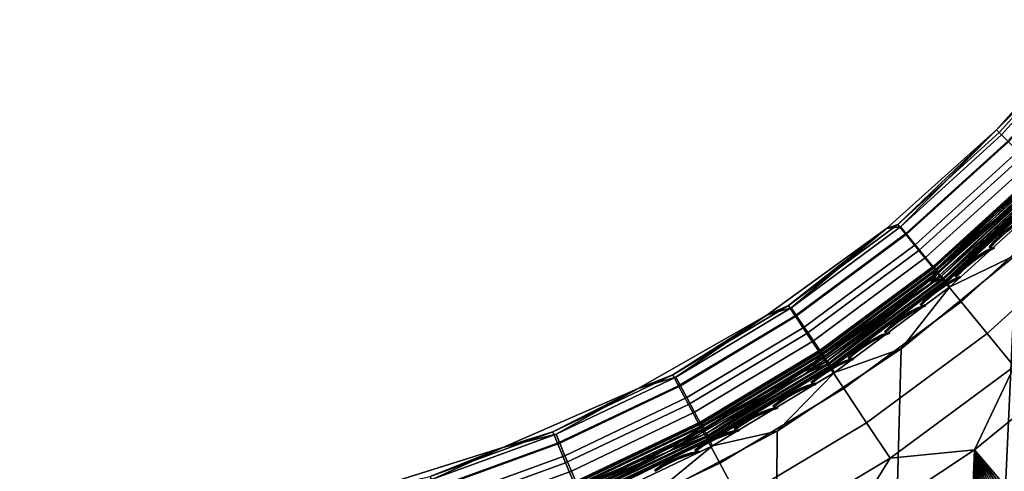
# Model space of a CAD drawing. Header units: inches. Extents: x -6.6 to 28, y -34.7 to 0.
# Tile 47 of 87: x -6.6 to -1.9, y -6.3 to -4.2. Entities that reach past the tile are written whole.
import ezdxf

# ---------------------------------------------------------------- set-up
doc = ezdxf.new("R2010")
doc.units = ezdxf.units.IN
doc.header["$LTSCALE"] = 0.03937
doc.header["$MEASUREMENT"] = 0
for name, color, linetype in [('A-FURN-3-ST', 151, 'Continuous'), ('A-FURN-3-ST-SEAM', 250, 'Continuous'), ('A-FURN-3-STITCH', 15, 'Continuous')]:
    doc.layers.add(name, color=color, linetype=linetype)

msp = doc.modelspace()

# ---------------------------------------------------------------- meshes
at = {"layer": 'A-FURN-3-ST'}
mesh = msp.add_polyface(dxfattribs=at)
corners = [(-1.4892, -4.2198, 17.1002), (-1.4689, -4.1657, 16.9), (-1.9434, -4.6939, 16.9), (-1.9304, -4.7069, 17.1002), (-2.4175, -5.1481, 17.1002), (-2.3802, -5.1937, 17.3049), (-1.8888, -4.7485, 17.3049), (-2.3155, -5.2726, 17.5019), (-1.8166, -4.8207, 17.5019), (-2.2249, -5.3831, 17.6778), (-1.7156, -4.9218, 17.6778), (-2.1134, -5.5191, 17.8207), (-1.5912, -5.0461, 17.8207), (-1.9885, -5.6715, 17.9228), (-1.4519, -5.1854, 17.9228), (-1.8587, -5.8299, 17.9816), (-1.3071, -5.3302, 17.9816), (-2.4716, -5.1684, 16.9), (-2.9431, -5.5374, 17.1002), (-2.9104, -5.5864, 17.3049), (-2.8538, -5.6713, 17.5019), (-2.7745, -5.7901, 17.6778), (-2.6768, -5.9364, 17.8207), (-2.5675, -6.1003, 17.9228), (-3.0475, -5.5838, 16.9), (-3.4988, -5.8702, 17.1002), (-3.471, -5.9222, 17.3049), (-3.4229, -6.0122, 17.5019), (-3.6644, -5.9353, 16.9), (-1.2542, -4.4124, 17.6778), (-1.3647, -4.3219, 17.5019), (-1.4437, -4.2571, 17.3049), (-3.6644, -5.9353, 5.5), (-3.0475, -5.5838, 5.5), (-2.4716, -5.1684, 5.5), (-1.9434, -4.6939, 5.5), (-1.4689, -4.1657, 5.5), (-2.7734, -5.782, 5.0351), (-2.8232, -5.7075, 5.0815), (-2.2835, -5.3073, 5.0815), (-2.2267, -5.3766, 5.0351), (-1.7833, -4.854, 5.0815), (-1.72, -4.9174, 5.0351), (-1.442, -4.2619, 5.2264), (-1.3918, -4.3031, 5.1464), (-1.8398, -4.7975, 5.1464), (-1.8858, -4.7516, 5.2264), (-2.3342, -5.2455, 5.1464), (-2.3754, -5.1953, 5.2264), (-2.8676, -5.641, 5.1464), (-2.9037, -5.587, 5.2264), (-3.4315, -5.9795, 5.1464), (-3.4622, -5.9223, 5.2264), (-3.4841, -5.8814, 5.316), (-2.9295, -5.5484, 5.316), (-2.4049, -5.1594, 5.316), (-1.9186, -4.7188, 5.316), (-1.4779, -4.2325, 5.316), (-1.6542, -4.9832, 5.0083), (-1.3437, -4.7888, 5), (-1.8485, -5.2936, 5), (-2.1677, -5.4485, 5.0083), (-2.4012, -5.7454, 5), (-2.7217, -5.8593, 5.0083), (-3.3937, -6.05, 5.0815), (-1.33, -4.3538, 5.0815)]
mesh.append_faces([[corners[k] for k in face] for face in [(0, 1, 2), (0, 2, 3), (3, 2, 4), (3, 4, 5, 6), (6, 5, 7, 8), (8, 7, 9, 10), (10, 9, 11, 12), (12, 11, 13, 14), (14, 13, 15, 16), (2, 17, 4), (4, 17, 18), (4, 18, 19, 5), (5, 19, 20, 7), (7, 20, 21, 9), (9, 21, 22, 11), (11, 22, 23, 13), (17, 24, 18), (18, 24, 25), (18, 25, 26, 19), (19, 26, 27, 20), (24, 28, 25), (8, 10, 29, 30), (6, 8, 30, 31), (3, 6, 31, 0), (32, 28, 33), (33, 28, 24), (33, 24, 34), (34, 24, 17), (34, 17, 35), (35, 17, 2), (35, 2, 36), (36, 2, 1), (37, 38, 39, 40), (40, 39, 41, 42), (43, 44, 45, 46), (46, 45, 47, 48), (48, 47, 49, 50), (50, 49, 51, 52), (52, 53, 54, 50), (50, 54, 55, 48), (48, 55, 56, 46), (46, 56, 57, 43), (36, 57, 35), (35, 57, 56), (35, 56, 55), (53, 32, 33), (53, 33, 54), (54, 33, 34), (54, 34, 55), (55, 34, 35), (58, 59, 60), (58, 60, 61), (61, 60, 62), (61, 62, 63), (64, 51, 49, 38), (38, 49, 47, 39), (39, 47, 45, 41), (41, 45, 44, 65), (63, 37, 40, 61), (61, 40, 42, 58)]])
mesh = msp.add_polyface(dxfattribs=at)
corners = [(-6.6373, -34.1539, 5.25), (-6.6373, -7.1339, 5.25), (-6.6038, -34.1539, 5.125), (-6.6038, -7.1339, 5.125), (-6.5123, -34.1539, 5.0335), (-6.5123, -7.1339, 5.0335), (-6.3873, -34.1539, 5), (-6.3873, -7.1339, 5), (-6.3873, -33.5451, 18), (-6.3873, -7.7342, 18), (-6.5123, -33.5451, 17.9665), (-6.5123, -7.7342, 17.9665), (-6.6038, -33.5451, 17.875), (-6.6038, -7.7342, 17.875), (-6.6373, -33.5451, 17.75), (-6.6373, -7.7342, 17.75), (-5.676, -7.0732, 5), (-4.9743, -6.9418, 5), (-4.7776, -34.1041, 5), (-4.2893, -6.741, 5), (-3.6277, -6.4728, 5), (-3.1721, -33.9785, 5), (-2.9963, -6.1398, 5), (-2.4012, -5.7454, 5), (-1.8485, -5.2936, 5), (-1.5742, -33.7774, 5), (0.0124, -33.5012, 5), (1.5842, -33.1505, 5), (3.1377, -32.7261, 5), (4.6695, -32.2289, 5), (6.1762, -31.6601, 5), (7.6544, -31.0209, 5), (9.1008, -30.3127, 5), (10.5122, -29.5372, 5), (11.8855, -28.6959, 5), (13.2176, -27.7909, 5), (14.5055, -26.824, 5), (15.7465, -25.7976, 5), (-6.6373, -34.4039, 5.5002), (-6.6373, -6.8837, 5.5), (-6.6373, -34.3951, 16.9007), (-6.6373, -6.8837, 16.9), (-5.6133, -7.6702, 18), (-4.8496, -7.5289, 18), (-4.7572, -33.4933, 18), (-4.1039, -7.3118, 18), (-3.3837, -7.021, 18), (-3.1316, -33.3623, 18), (-2.6962, -6.6594, 18), (-2.0485, -6.2308, 18), (-1.5143, -33.1525, 18), (0.091, -32.8643, 18), (1.6803, -32.4985, 18), (3.25, -32.0558, 18), (4.7963, -31.5374, 18), (6.3156, -30.9444, 18), (7.8042, -30.2783, 18), (9.2588, -29.5406, 18), (10.6757, -28.7331, 18), (12.0518, -27.8577, 18), (13.3836, -26.9165, 18), (14.6682, -25.9116, 18), (-1.4471, -5.7395, 18), (15.9024, -24.8455, 18)]
mesh.append_faces([[corners[k] for k in face] for face in [(0, 1, 2), (2, 1, 3), (2, 3, 4), (4, 3, 5), (4, 5, 6), (6, 5, 7), (8, 9, 10), (10, 9, 11), (10, 11, 12), (12, 11, 13), (12, 13, 14), (14, 13, 15), (7, 16, 6), (6, 16, 17), (6, 17, 18), (18, 17, 19), (18, 19, 20), (18, 20, 21), (21, 20, 22), (21, 22, 23), (23, 24, 21), (21, 24, 25), (25, 24, 26), (26, 24, 27), (27, 24, 28), (28, 24, 29), (29, 24, 30), (30, 24, 31), (31, 24, 32), (32, 24, 33), (33, 24, 34), (34, 24, 35), (35, 24, 36), (36, 24, 37), (1, 38, 39), (38, 40, 39), (39, 40, 41), (41, 40, 14), (41, 14, 15), (9, 8, 42), (42, 8, 43), (43, 8, 44), (43, 44, 45), (45, 44, 46), (46, 44, 47), (46, 47, 48), (48, 47, 49), (49, 47, 50), (49, 50, 51), (51, 52, 49), (49, 52, 53), (49, 53, 54), (54, 55, 49), (49, 55, 56), (49, 56, 57), (57, 58, 49), (49, 58, 59), (49, 59, 60), (60, 61, 49), (49, 61, 62), (62, 61, 63)]])
mesh = msp.add_polyface(dxfattribs=at)
corners = [(-5.0747, -7.3743, 17.9816), (-4.8496, -7.5289, 18), (-4.4036, -7.1995, 17.9816), (-4.1039, -7.3118, 18), (-3.7364, -6.9575, 17.9816), (-3.3837, -7.021, 18), (-3.0831, -6.6476, 17.9816), (-2.6962, -6.6594, 18), (-2.4539, -6.2707, 17.9816), (-2.0485, -6.2308, 18), (-1.8587, -5.8299, 17.9816), (-1.4471, -5.7395, 18), (-1.9885, -5.6715, 17.9228), (-2.5675, -6.1003, 17.9228), (-2.8538, -5.6713, 17.5019), (-3.4229, -6.0122, 17.5019), (-3.3555, -6.1382, 17.6778), (-2.7745, -5.7901, 17.6778), (-3.2726, -6.2933, 17.8207), (-2.6768, -5.9364, 17.8207), (-3.1797, -6.467, 17.9228), (-3.4988, -5.8702, 17.1002), (-3.6644, -5.9353, 16.9), (-4.0757, -6.144, 17.1002), (-4.053, -6.1983, 17.3049), (-3.471, -5.9222, 17.3049), (-4.0137, -6.2925, 17.5019), (-3.9587, -6.4244, 17.6778), (-3.8911, -6.5867, 17.8207), (-3.8152, -6.7686, 17.9228), (-4.3154, -6.2189, 16.9), (-4.6648, -6.3576, 17.1002), (-4.6473, -6.4138, 17.3049), (-4.6171, -6.5113, 17.5019), (-4.5748, -6.6478, 17.6778), (-4.5226, -6.8158, 17.8207), (-4.4643, -7.004, 17.9228), (-4.9929, -6.4313, 16.9), (-5.158, -6.9813, 17.8207), (-5.1172, -7.174, 17.9228), (-4.9929, -6.4313, 5.5), (-4.3154, -6.2189, 5.5), (-3.6644, -5.9353, 5.5), (-4.5643, -6.638, 5.0351), (-4.591, -6.5525, 5.0815), (-3.986, -6.332, 5.0815), (-3.9514, -6.4146, 5.0351), (-3.3937, -6.05, 5.0815), (-3.3514, -6.1289, 5.0351), (-2.8232, -5.7075, 5.0815), (-2.7734, -5.782, 5.0351), (-3.4622, -5.9223, 5.2264), (-3.4315, -5.9795, 5.1464), (-4.0169, -6.2582, 5.1464), (-4.042, -6.1983, 5.2264), (-4.6148, -6.4762, 5.1464), (-4.6342, -6.4142, 5.2264), (-4.648, -6.3699, 5.316), (-4.0599, -6.1555, 5.316), (-3.4841, -5.8814, 5.316), (-2.7217, -5.8593, 5.0083), (-2.4012, -5.7454, 5), (-2.9963, -6.1398, 5), (-3.3074, -6.2109, 5.0083), (-3.6277, -6.4728, 5), (-3.9155, -6.5004, 5.0083), (-4.2893, -6.741, 5), (-4.5366, -6.7269, 5.0083), (-4.9743, -6.9418, 5), (-5.1615, -6.891, 5.0083), (-5.181, -6.8, 5.0351)]
mesh.append_faces([[corners[k] for k in face] for face in [(0, 1, 2), (2, 1, 3), (2, 3, 4), (4, 3, 5), (4, 5, 6), (6, 5, 7), (6, 7, 8), (8, 7, 9), (8, 9, 10), (10, 9, 11), (12, 13, 8, 10), (14, 15, 16, 17), (17, 16, 18, 19), (19, 18, 20, 13), (13, 20, 6, 8), (21, 22, 23), (21, 23, 24, 25), (25, 24, 26, 15), (15, 26, 27, 16), (16, 27, 28, 18), (18, 28, 29, 20), (20, 29, 4, 6), (22, 30, 23), (23, 30, 31), (23, 31, 32, 24), (24, 32, 33, 26), (26, 33, 34, 27), (27, 34, 35, 28), (28, 35, 36, 29), (29, 36, 2, 4), (30, 37, 31), (35, 38, 39, 36), (36, 39, 0, 2), (40, 37, 41), (41, 37, 30), (41, 30, 42), (42, 30, 22), (43, 44, 45, 46), (46, 45, 47, 48), (48, 47, 49, 50), (51, 52, 53, 54), (54, 53, 55, 56), (56, 57, 58, 54), (54, 58, 59, 51), (57, 40, 41), (57, 41, 58), (58, 41, 42), (58, 42, 59), (60, 61, 62), (60, 62, 63), (63, 62, 64), (63, 64, 65), (65, 64, 66), (65, 66, 67), (67, 66, 68), (44, 55, 53, 45), (45, 53, 52, 47), (69, 70, 43, 67), (67, 43, 46, 65), (65, 46, 48, 63), (63, 48, 50, 60)]])
at = {"layer": 'A-FURN-3-ST-SEAM'}
mesh = msp.add_polyface(dxfattribs=at)
corners = [(-1.7219, -4.9154, 17.7241), (-2.2238, -5.3771, 17.7259), (-1.7089, -4.9284, 17.7276), (-2.2596, -5.4313, 17.7271), (-1.7042, -4.9331, 17.7271), (-1.7331, -4.9042, 17.7141), (-2.2344, -5.3632, 17.7173), (-2.7791, -5.7668, 17.7173), (-2.7699, -5.7817, 17.7259), (-2.8723, -5.856, 17.628), (-3.3526, -6.1169, 17.6344), (-2.7764, -5.7712, 17.6344), (-2.268, -5.4209, 17.628), (-2.2313, -5.3673, 17.6344), (-1.7137, -4.9236, 17.628), (-1.7262, -4.9111, 17.634), (-1.7363, -4.901, 17.646), (-2.2402, -5.3557, 17.6473), (-1.7426, -4.8947, 17.6624), (-2.2454, -5.3489, 17.6648), (-1.7442, -4.8931, 17.681), (-2.2461, -5.3479, 17.6842), (-2.2423, -5.3529, 17.7027), (-2.7892, -5.7504, 17.6842), (-2.7859, -5.7558, 17.7027), (-1.7409, -4.8965, 17.699), (-3.3472, -6.1279, 17.7259), (-2.8651, -5.8673, 17.7271), (-2.7841, -5.7588, 17.6473), (-2.7886, -5.7515, 17.6648), (-2.2073, -5.3966, 17.6292), (-1.7, -4.9374, 17.6292), (-2.1967, -5.4105, 17.6377), (-1.6876, -4.9497, 17.6377), (-2.1889, -5.4207, 17.6522), (-1.6785, -4.9588, 17.6522), (-2.1602, -5.4054, 17.6706), (-1.674, -4.9634, 17.6706), (-2.6857, -5.8, 17.6706), (-2.7396, -5.8286, 17.6522), (-2.7464, -5.8176, 17.6377), (-2.7556, -5.8028, 17.6292), (-3.3351, -6.1504, 17.6292), (-3.2458, -6.1437, 17.6706), (-1.6747, -4.9626, 17.6901), (-2.1857, -5.425, 17.6902), (-2.7368, -5.8331, 17.6902), (-3.3296, -6.1616, 17.7208), (-2.749, -5.8134, 17.7208), (-2.1997, -5.4065, 17.7208), (-1.6911, -4.9462, 17.7207), (-2.1909, -5.4182, 17.7078), (-1.6808, -4.9566, 17.7077), (-2.7413, -5.8259, 17.7078), (-3.3232, -6.1747, 17.7078), (-3.3194, -6.1824, 17.6902)]
mesh.append_faces([[corners[k] for k in face] for face in [(0, 1, 2), (2, 1, 3), (2, 3, 4), (0, 5, 1), (1, 5, 6), (1, 6, 7, 8), (9, 10, 11), (9, 11, 12), (12, 11, 13), (12, 13, 14), (14, 13, 15), (15, 13, 16), (16, 13, 17), (16, 17, 18), (18, 17, 19), (18, 19, 20), (20, 19, 21), (20, 21, 22), (22, 21, 23, 24), (5, 25, 6), (6, 25, 22), (6, 22, 24, 7), (25, 20, 22), (26, 27, 8), (8, 27, 3), (8, 3, 1), (17, 13, 11, 28), (23, 21, 19, 29), (29, 19, 17, 28), (12, 14, 30), (30, 14, 31), (30, 31, 32), (32, 31, 33), (32, 33, 34), (34, 33, 35), (34, 35, 36), (36, 35, 37), (36, 38, 34), (34, 38, 39), (34, 39, 40, 32), (32, 40, 41, 30), (30, 41, 12), (12, 41, 9), (9, 41, 42), (38, 43, 39), (37, 44, 36), (36, 44, 45), (36, 45, 38), (38, 45, 46), (38, 46, 43), (27, 47, 48), (27, 48, 3), (3, 48, 49), (3, 49, 4), (4, 49, 50), (50, 49, 51), (50, 51, 52), (52, 51, 45), (52, 45, 44), (46, 45, 51, 53), (53, 51, 49, 48), (46, 53, 54, 55)]])
mesh = msp.add_polyface(dxfattribs=at)
corners = [(-2.7699, -5.7817, 17.7259), (-2.7791, -5.7668, 17.7173), (-3.3549, -6.1122, 17.7173), (-3.3472, -6.1279, 17.7259), (-3.9527, -6.3966, 17.7173), (-3.9465, -6.413, 17.7259), (-4.5632, -6.6191, 17.7173), (-4.5585, -6.636, 17.7259), (-4.9133, -6.7428, 17.628), (-4.5618, -6.6241, 17.6344), (-4.2025, -6.5208, 17.628), (-3.9508, -6.4015, 17.6344), (-3.5196, -6.224, 17.628), (-3.3526, -6.1169, 17.6344), (-2.8723, -5.856, 17.628), (-2.7859, -5.7558, 17.7027), (-2.7892, -5.7504, 17.6842), (-3.3634, -6.0949, 17.6842), (-3.3606, -6.1006, 17.7027), (-3.9595, -6.3787, 17.6842), (-3.9572, -6.3846, 17.7027), (-4.5682, -6.6006, 17.6842), (-4.5666, -6.6067, 17.7027), (-4.9103, -6.7559, 17.7271), (-4.1981, -6.5334, 17.7271), (-3.5138, -6.2361, 17.7271), (-2.8651, -5.8673, 17.7271), (-2.7841, -5.7588, 17.6473), (-2.7764, -5.7712, 17.6344), (-3.3591, -6.1037, 17.6473), (-3.956, -6.3878, 17.6473), (-4.5657, -6.61, 17.6473), (-2.7886, -5.7515, 17.6648), (-3.3629, -6.096, 17.6648), (-3.959, -6.3798, 17.6648), (-4.5679, -6.6018, 17.6648), (-3.3351, -6.1504, 17.6292), (-3.9368, -6.4366, 17.6292), (-4.5513, -6.6605, 17.6292), (-2.7396, -5.8286, 17.6522), (-3.2458, -6.1437, 17.6706), (-3.3217, -6.1777, 17.6522), (-3.3274, -6.1661, 17.6377), (-2.7464, -5.8176, 17.6377), (-2.7556, -5.8028, 17.6292), (-3.8356, -6.4334, 17.6706), (-3.9261, -6.465, 17.6522), (-3.9306, -6.453, 17.6377), (-4.4499, -6.6667, 17.6706), (-4.5432, -6.6898, 17.6522), (-4.5467, -6.6773, 17.6377), (-5.0834, -6.8414, 17.6706), (-2.7368, -5.8331, 17.6902), (-3.3194, -6.1824, 17.6902), (-3.9242, -6.47, 17.6902), (-4.5418, -6.6949, 17.6902), (-4.548, -6.6725, 17.7208), (-3.9324, -6.4483, 17.7208), (-3.3296, -6.1616, 17.7208), (-2.7413, -5.8259, 17.7078), (-2.749, -5.8134, 17.7208), (-3.3232, -6.1747, 17.7078), (-3.9272, -6.462, 17.7078), (-4.5441, -6.6867, 17.7078)]
mesh.append_faces([[corners[k] for k in face] for face in [(0, 1, 2, 3), (3, 2, 4, 5), (5, 4, 6, 7), (8, 9, 10), (10, 9, 11), (10, 11, 12), (12, 11, 13), (12, 13, 14), (15, 16, 17, 18), (18, 17, 19, 20), (20, 19, 21, 22), (1, 15, 18, 2), (2, 18, 20, 4), (4, 20, 22, 6), (7, 23, 24), (7, 24, 5), (5, 24, 25), (5, 25, 3), (3, 25, 26), (27, 28, 13, 29), (29, 13, 11, 30), (30, 11, 9, 31), (32, 27, 29, 33), (33, 29, 30, 34), (34, 30, 31, 35), (16, 32, 33, 17), (17, 33, 34, 19), (19, 34, 35, 21), (14, 36, 12), (12, 36, 37), (12, 37, 10), (10, 37, 38), (10, 38, 8), (39, 40, 41), (39, 41, 42, 43), (43, 42, 36, 44), (40, 45, 41), (41, 45, 46), (41, 46, 47, 42), (42, 47, 37, 36), (45, 48, 46), (46, 48, 49), (46, 49, 50, 47), (47, 50, 38, 37), (48, 51, 49), (40, 52, 53), (40, 53, 45), (45, 53, 54), (45, 54, 48), (48, 54, 55), (48, 55, 51), (23, 56, 24), (24, 56, 57), (24, 57, 25), (25, 57, 58), (25, 58, 26), (59, 60, 58, 61), (61, 58, 57, 62), (62, 57, 56, 63), (53, 61, 62, 54), (54, 62, 63, 55)]])
at = {"layer": 'A-FURN-3-STITCH'}
mesh = msp.add_polymesh((7, 4), dxfattribs=at)
for k, corner in enumerate([(-1.7932, -5.1165, 17.7278), (-1.7943, -5.1153, 17.7258), (-1.7966, -5.113, 17.7217), (-1.7977, -5.1118, 17.7197), (-1.8266, -5.1355, 17.7353), (-1.8298, -5.1314, 17.736), (-1.832, -5.1291, 17.7319), (-1.831, -5.1309, 17.7271), (-1.8589, -5.1568, 17.7409), (-1.8621, -5.1527, 17.7416), (-1.8643, -5.1504, 17.7375), (-1.8634, -5.1522, 17.7327), (-1.89, -5.1802, 17.7446), (-1.8932, -5.1762, 17.7454), (-1.8954, -5.1738, 17.7413), (-1.8944, -5.1756, 17.7365), (-1.9197, -5.2056, 17.7465), (-1.9228, -5.2015, 17.7472), (-1.9251, -5.1992, 17.7431), (-1.9241, -5.2009, 17.7383), (-1.9478, -5.2328, 17.7465), (-1.9509, -5.2287, 17.7472), (-1.9532, -5.2264, 17.7431), (-1.9522, -5.2281, 17.7383), (-1.9741, -5.2616, 17.7445), (-1.9752, -5.2604, 17.7425), (-1.9775, -5.2581, 17.7384), (-1.9786, -5.257, 17.7364)]):
    mesh.set_mesh_vertex(divmod(k, 4), corner)
mesh = msp.add_polymesh((7, 4), dxfattribs=at)
for k, corner in enumerate([(-1.9522, -5.2624, 17.7278), (-1.9533, -5.2613, 17.7258), (-1.9555, -5.2589, 17.7217), (-1.9566, -5.2577, 17.7197), (-1.9861, -5.2805, 17.7353), (-1.9892, -5.2763, 17.736), (-1.9914, -5.2739, 17.7319), (-1.9905, -5.2757, 17.7271), (-2.0191, -5.3008, 17.7409), (-2.0221, -5.2966, 17.7416), (-2.0243, -5.2942, 17.7375), (-2.0234, -5.296, 17.7327), (-2.0509, -5.3232, 17.7446), (-2.0539, -5.3191, 17.7454), (-2.0561, -5.3167, 17.7413), (-2.0552, -5.3184, 17.7365), (-2.0813, -5.3477, 17.7465), (-2.0844, -5.3435, 17.7472), (-2.0866, -5.3411, 17.7431), (-2.0857, -5.3429, 17.7383), (-2.1103, -5.374, 17.7465), (-2.1133, -5.3698, 17.7472), (-2.1155, -5.3674, 17.7431), (-2.1146, -5.3692, 17.7383), (-2.1375, -5.402, 17.7445), (-2.1386, -5.4008, 17.7425), (-2.1407, -5.3984, 17.7384), (-2.1418, -5.3972, 17.7364)]):
    mesh.set_mesh_vertex(divmod(k, 4), corner)
mesh = msp.add_polymesh((7, 4), dxfattribs=at)
for k, corner in enumerate([(-2.1156, -5.4035, 17.7278), (-2.1167, -5.4023, 17.7258), (-2.1188, -5.3998, 17.7217), (-2.1198, -5.3986, 17.7197), (-2.1501, -5.4205, 17.7353), (-2.153, -5.4162, 17.736), (-2.1551, -5.4138, 17.7319), (-2.1543, -5.4156, 17.7271), (-2.1836, -5.4397, 17.7409), (-2.1866, -5.4355, 17.7416), (-2.1887, -5.433, 17.7375), (-2.1878, -5.4348, 17.7327), (-2.2161, -5.4612, 17.7446), (-2.219, -5.457, 17.7454), (-2.2211, -5.4545, 17.7413), (-2.2203, -5.4563, 17.7365), (-2.2473, -5.4847, 17.7465), (-2.2502, -5.4805, 17.7472), (-2.2523, -5.478, 17.7431), (-2.2515, -5.4798, 17.7383), (-2.277, -5.5101, 17.7465), (-2.2799, -5.5059, 17.7472), (-2.282, -5.5034, 17.7431), (-2.2812, -5.5052, 17.7383), (-2.3051, -5.5373, 17.7445), (-2.3061, -5.536, 17.7425), (-2.3082, -5.5336, 17.7384), (-2.3092, -5.5324, 17.7364)]):
    mesh.set_mesh_vertex(divmod(k, 4), corner)
mesh = msp.add_polymesh((7, 4), dxfattribs=at)
for k, corner in enumerate([(-2.2833, -5.5395, 17.7278), (-2.2843, -5.5382, 17.7258), (-2.2863, -5.5357, 17.7217), (-2.2873, -5.5344, 17.7197), (-2.3182, -5.5554, 17.7353), (-2.321, -5.551, 17.736), (-2.323, -5.5485, 17.7319), (-2.3223, -5.5503, 17.7271), (-2.3524, -5.5736, 17.7409), (-2.3552, -5.5693, 17.7416), (-2.3572, -5.5668, 17.7375), (-2.3564, -5.5686, 17.7327), (-2.3855, -5.5941, 17.7446), (-2.3883, -5.5897, 17.7454), (-2.3903, -5.5872, 17.7413), (-2.3895, -5.589, 17.7365), (-2.4174, -5.6166, 17.7465), (-2.4202, -5.6123, 17.7472), (-2.4222, -5.6098, 17.7431), (-2.4214, -5.6116, 17.7383), (-2.4478, -5.6411, 17.7465), (-2.4506, -5.6368, 17.7472), (-2.4527, -5.6343, 17.7431), (-2.4519, -5.6361, 17.7383), (-2.4767, -5.6674, 17.7445), (-2.4777, -5.6661, 17.7425), (-2.4798, -5.6636, 17.7384), (-2.4807, -5.6624, 17.7364)]):
    mesh.set_mesh_vertex(divmod(k, 4), corner)
mesh = msp.add_polymesh((7, 4), dxfattribs=at)
for k, corner in enumerate([(-2.455, -5.6702, 17.7278), (-2.456, -5.669, 17.7258), (-2.4579, -5.6664, 17.7217), (-2.4589, -5.6651, 17.7197), (-2.4904, -5.6851, 17.7353), (-2.4931, -5.6807, 17.736), (-2.495, -5.6781, 17.7319), (-2.4943, -5.6799, 17.7271), (-2.5251, -5.7023, 17.7409), (-2.5278, -5.6979, 17.7416), (-2.5297, -5.6953, 17.7375), (-2.529, -5.6971, 17.7327), (-2.5588, -5.7217, 17.7446), (-2.5615, -5.7173, 17.7454), (-2.5634, -5.7147, 17.7413), (-2.5627, -5.7165, 17.7365), (-2.5914, -5.7433, 17.7465), (-2.5941, -5.7388, 17.7472), (-2.596, -5.7363, 17.7431), (-2.5953, -5.7381, 17.7383), (-2.6226, -5.7668, 17.7465), (-2.6253, -5.7624, 17.7472), (-2.6272, -5.7598, 17.7431), (-2.6265, -5.7617, 17.7383), (-2.6523, -5.7922, 17.7445), (-2.6533, -5.7909, 17.7425), (-2.6552, -5.7883, 17.7384), (-2.6562, -5.7871, 17.7364)]):
    mesh.set_mesh_vertex(divmod(k, 4), corner)
mesh = msp.add_polymesh((7, 4), dxfattribs=at)
for k, corner in enumerate([(-2.6307, -5.7957, 17.7278), (-2.6316, -5.7944, 17.7258), (-2.6335, -5.7918, 17.7217), (-2.6344, -5.7904, 17.7197), (-2.6665, -5.8094, 17.7353), (-2.6691, -5.8049, 17.736), (-2.6709, -5.8023, 17.7319), (-2.6703, -5.8042, 17.7271), (-2.7017, -5.8256, 17.7409), (-2.7042, -5.8211, 17.7416), (-2.7061, -5.8184, 17.7375), (-2.7054, -5.8203, 17.7327), (-2.736, -5.8439, 17.7446), (-2.7386, -5.8395, 17.7454), (-2.7404, -5.8368, 17.7413), (-2.7397, -5.8387, 17.7365), (-2.7692, -5.8645, 17.7465), (-2.7718, -5.86, 17.7472), (-2.7736, -5.8574, 17.7431), (-2.7729, -5.8592, 17.7383), (-2.8012, -5.8871, 17.7465), (-2.8037, -5.8826, 17.7472), (-2.8055, -5.88, 17.7431), (-2.8049, -5.8818, 17.7383), (-2.8316, -5.9116, 17.7445), (-2.8325, -5.9102, 17.7425), (-2.8344, -5.9076, 17.7384), (-2.8353, -5.9063, 17.7364)]):
    mesh.set_mesh_vertex(divmod(k, 4), corner)
mesh = msp.add_polymesh((7, 4), dxfattribs=at)
for k, corner in enumerate([(-2.8101, -5.9157, 17.7278), (-2.811, -5.9144, 17.7258), (-2.8128, -5.9117, 17.7217), (-2.8137, -5.9103, 17.7197), (-2.8464, -5.9284, 17.7353), (-2.8488, -5.9238, 17.736), (-2.8505, -5.9211, 17.7319), (-2.8499, -5.923, 17.7271), (-2.882, -5.9434, 17.7409), (-2.8844, -5.9388, 17.7416), (-2.8862, -5.9361, 17.7375), (-2.8856, -5.938, 17.7327), (-2.9169, -5.9607, 17.7446), (-2.9193, -5.9561, 17.7454), (-2.921, -5.9535, 17.7413), (-2.9204, -5.9553, 17.7365), (-2.9507, -5.9802, 17.7465), (-2.9531, -5.9757, 17.7472), (-2.9549, -5.973, 17.7431), (-2.9543, -5.9749, 17.7383), (-2.9833, -6.0018, 17.7465), (-2.9857, -5.9973, 17.7472), (-2.9875, -5.9946, 17.7431), (-2.9868, -5.9965, 17.7383), (-3.0145, -6.0254, 17.7445), (-3.0154, -6.024, 17.7425), (-3.0171, -6.0213, 17.7384), (-3.018, -6.02, 17.7364)]):
    mesh.set_mesh_vertex(divmod(k, 4), corner)
mesh = msp.add_polymesh((7, 4), dxfattribs=at)
for k, corner in enumerate([(-2.9931, -6.0302, 17.7278), (-2.994, -6.0288, 17.7258), (-2.9957, -6.0261, 17.7217), (-2.9965, -6.0247, 17.7197), (-3.0297, -6.0417, 17.7353), (-3.032, -6.0371, 17.736), (-3.0337, -6.0343, 17.7319), (-3.0331, -6.0362, 17.7271), (-3.0658, -6.0556, 17.7409), (-3.0681, -6.051, 17.7416), (-3.0698, -6.0483, 17.7375), (-3.0692, -6.0501, 17.7327), (-3.1012, -6.0719, 17.7446), (-3.1035, -6.0672, 17.7454), (-3.1052, -6.0645, 17.7413), (-3.1046, -6.0664, 17.7365), (-3.1356, -6.0904, 17.7465), (-3.1379, -6.0857, 17.7472), (-3.1396, -6.083, 17.7431), (-3.139, -6.0849, 17.7383), (-3.1689, -6.111, 17.7465), (-3.1711, -6.1063, 17.7472), (-3.1728, -6.1036, 17.7431), (-3.1722, -6.1055, 17.7383), (-3.2007, -6.1335, 17.7445), (-3.2016, -6.1321, 17.7425), (-3.2033, -6.1294, 17.7384), (-3.2041, -6.128, 17.7364)]):
    mesh.set_mesh_vertex(divmod(k, 4), corner)
mesh = msp.add_polymesh((7, 4), dxfattribs=at)
for k, corner in enumerate([(-3.1796, -6.139, 17.7278), (-3.1804, -6.1376, 17.7258), (-3.182, -6.1348, 17.7217), (-3.1828, -6.1334, 17.7197), (-3.2165, -6.1494, 17.7353), (-3.2186, -6.1447, 17.736), (-3.2202, -6.1419, 17.7319), (-3.2197, -6.1438, 17.7271), (-3.253, -6.1622, 17.7409), (-3.2551, -6.1575, 17.7416), (-3.2567, -6.1547, 17.7375), (-3.2562, -6.1566, 17.7327), (-3.2889, -6.1774, 17.7446), (-3.291, -6.1727, 17.7454), (-3.2926, -6.1699, 17.7413), (-3.2921, -6.1718, 17.7365), (-3.3238, -6.1948, 17.7465), (-3.3259, -6.1901, 17.7472), (-3.3275, -6.1873, 17.7431), (-3.327, -6.1892, 17.7383), (-3.3577, -6.2143, 17.7465), (-3.3598, -6.2096, 17.7472), (-3.3614, -6.2068, 17.7431), (-3.3609, -6.2088, 17.7383), (-3.3902, -6.2359, 17.7445), (-3.3911, -6.2345, 17.7425), (-3.3927, -6.2317, 17.7384), (-3.3935, -6.2303, 17.7364)]):
    mesh.set_mesh_vertex(divmod(k, 4), corner)
mesh = msp.add_polymesh((7, 4), dxfattribs=at)
for k, corner in enumerate([(-3.3692, -6.242, 17.7278), (-3.37, -6.2406, 17.7258), (-3.3715, -6.2378, 17.7217), (-3.3723, -6.2363, 17.7197), (-3.4065, -6.2513, 17.7353), (-3.4085, -6.2465, 17.736), (-3.41, -6.2437, 17.7319), (-3.4095, -6.2456, 17.7271), (-3.4434, -6.263, 17.7409), (-3.4453, -6.2582, 17.7416), (-3.4469, -6.2554, 17.7375), (-3.4464, -6.2573, 17.7327), (-3.4797, -6.277, 17.7446), (-3.4816, -6.2723, 17.7454), (-3.4832, -6.2694, 17.7413), (-3.4827, -6.2714, 17.7365), (-3.5152, -6.2934, 17.7465), (-3.5171, -6.2886, 17.7472), (-3.5186, -6.2858, 17.7431), (-3.5182, -6.2877, 17.7383), (-3.5496, -6.3119, 17.7465), (-3.5516, -6.3071, 17.7472), (-3.5531, -6.3043, 17.7431), (-3.5526, -6.3062, 17.7383), (-3.5828, -6.3325, 17.7445), (-3.5836, -6.331, 17.7425), (-3.5851, -6.3282, 17.7384), (-3.5858, -6.3268, 17.7364)]):
    mesh.set_mesh_vertex(divmod(k, 4), corner)

doc.saveas('drawing.dxf')
